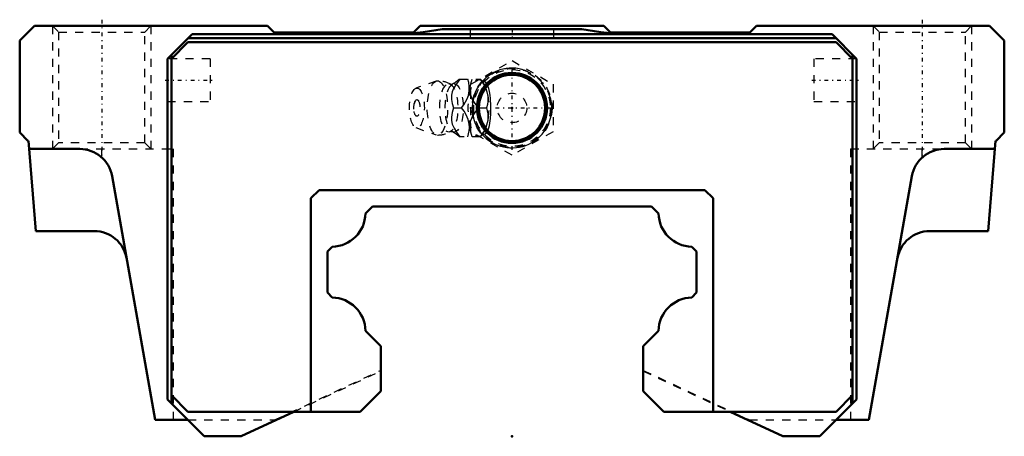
# Model space of a CAD drawing. Header units: millimetres. Extents: x -60 to 60, y 0 to 51.
import ezdxf

# ---------------------------------------------------------------- set-up
doc = ezdxf.new("R2010")
doc.units = ezdxf.units.MM
doc.linetypes.add('Center', pattern=[1.5, 0.45, -0.5, 0.05, -0.5])
doc.linetypes.add('Dashed', pattern=[2, 1, -1])
for name, color, linetype, lineweight in [('2d ConnectionPoints', 7, 'Continuous', 50), ('AM_0', 7, 'Continuous', 50), ('AM_5', 3, 'Continuous', 25), ('AM_7', 7, 'Center', 25), ('AM_9', 6, 'Dashed', 25)]:
    doc.layers.add(name, color=color, linetype=linetype, lineweight=lineweight)

# ---------------------------------------------------------------- blocks, each defined once
blk = doc.blocks.new('1_03q9rlee357ac13486ke0g1di________0_in_HSR45C1SS_GK__BLOCK_1B_PT1_8__2')
at = {"layer": 'AM_5', "linetype": 'Dashed'}
blk.add_arc((0, 40), 4.28, 75, 15, dxfattribs=at)
at = {"layer": 'AM_7'}
for p, q in [((0, 34.88), (0, 45.12)), ((-5.12, 40), (5.12, 40))]:
    blk.add_line(p, q, dxfattribs=at)
at = {"layer": 'AM_9'}
for p, q in [((-5, 42.89), (0, 45.77)), ((0, 45.77), (5, 42.89)), ((-9.25, 43.27), (-11.71, 42.4)), ((-6.42, 43.5), (-3.85, 43.5)), ((-3.56, 43.15), (-3.85, 43.5)), ((-5, 37.11), (-5, 42.89)), ((5, 42.89), (5, 37.11)), ((-7.13, 40), (-6.14, 40)), ((-4.1, 40), (-3.12, 40)), ((-11.71, 37.6), (-9.25, 36.73)), ((-3.85, 36.5), (-6.42, 36.5)), ((0, 34.23), (-5, 37.11)), ((-3.85, 36.5), (-3.56, 36.85)), ((5, 37.11), (0, 34.23))]:
    blk.add_line(p, q, dxfattribs=at)
for points in [[(-6.37, 43.5), (-6.77, 42.95), (-7.11, 42.37), (-7.28, 41.96), (-7.37, 41.54), (-7.37, 41.04), (-7.29, 40.55), (-7.13, 40)], [(-6.41, 43.51), (-6.44, 43.47), (-6.63, 43.31), (-6.86, 43.14), (-7.13, 42.96), (-7.26, 42.88)], [(-6.14, 40), (-5.89, 40.36), (-5.66, 40.73), (-5.47, 41.13), (-5.32, 41.53), (-5.21, 42.09), (-5.21, 42.66), (-5.28, 43.09), (-5.39, 43.5)], [(-4.1, 40), (-4.5, 40.55), (-4.84, 41.13), (-5.01, 41.54), (-5.1, 41.96), (-5.1, 42.46), (-5.02, 42.95), (-4.86, 43.5)], [(-3.87, 43.5), (-3.62, 43.14), (-3.39, 42.77), (-3.2, 42.37), (-3.05, 41.97), (-2.94, 41.41), (-2.94, 40.84), (-3, 40.41), (-3.12, 40)], [(-7.26, 42.88), (-7.26, 42.88), (-7.29, 42.87), (-7.35, 42.86), (-7.43, 42.87), (-7.47, 42.88), (-7.48, 42.88)], [(-3.56, 36.84), (-3.51, 36.82), (-3.38, 36.81), (-3.25, 36.86), (-3.13, 36.96), (-3.02, 37.12), (-2.92, 37.32), (-2.84, 37.56), (-2.76, 37.85), (-2.71, 38.16), (-2.64, 38.73), (-2.6, 39.32), (-2.59, 40.23), (-2.63, 41.14), (-2.67, 41.57), (-2.73, 41.99), (-2.82, 42.38), (-2.93, 42.71), (-3.05, 42.93), (-3.19, 43.09), (-3.31, 43.17), (-3.43, 43.19), (-3.56, 43.16)], [(-7.13, 40), (-7.29, 39.45), (-7.38, 38.87), (-7.37, 38.46), (-7.28, 38.04), (-7.06, 37.54), (-6.77, 37.05), (-6.37, 36.5)], [(-5.39, 36.5), (-5.29, 36.86), (-5.22, 37.23), (-5.2, 37.63), (-5.22, 38.03), (-5.36, 38.59), (-5.6, 39.16), (-5.85, 39.59), (-6.14, 40)], [(-4.86, 36.5), (-5.02, 37.05), (-5.11, 37.63), (-5.1, 38.04), (-5.01, 38.46), (-4.8, 38.96), (-4.5, 39.45), (-4.1, 40)], [(-3.12, 40), (-3.02, 39.64), (-2.95, 39.27), (-2.93, 38.87), (-2.95, 38.47), (-3.09, 37.91), (-3.33, 37.34), (-3.58, 36.91), (-3.87, 36.5)], [(-7.48, 37.12), (-7.47, 37.12), (-7.43, 37.13), (-7.36, 37.14), (-7.29, 37.13), (-7.26, 37.12), (-7.26, 37.12)], [(-7.26, 37.12), (-7.06, 37), (-6.81, 36.83), (-6.6, 36.67), (-6.43, 36.51), (-6.41, 36.5)]]:
    blk.add_lwpolyline(points, dxfattribs=at)
for radius in [4.88, 4.8, 4.67, 4.06, 1.8]:
    blk.add_circle((0, 40), radius, dxfattribs=at)
for centre, radius, start, end in [((-9.09, 40), 3.3, 60.8606, 90), ((-10.18, 40), 1.82, 153.7155, 206.2845), ((-9.09, 40), 3.3, 270, 299.1394)]:
    blk.add_arc(centre, radius, start, end, dxfattribs=at)
for centre, major_axis in [((-9.09, 40), (0, 3.3)), ((-11.59, 40), (0, 2.42)), ((-7.71, 40), (0, 2.94)), ((-7.04, 40), (0, 2.94)), ((-11.59, 40), (0, 1.01))]:
    blk.add_ellipse(centre, major_axis=major_axis, ratio=0.374607, dxfattribs=at)
for major_axis, start_param, end_param in [((0, 3.44), 5.871519, 9.836445), ((0, -3.44), 0.411667, 2.729926)]:
    blk.add_ellipse((-4.08, 40), major_axis=major_axis, ratio=0.374607, start_param=start_param, end_param=end_param, dxfattribs=at)
blk = doc.blocks.new('2_HSR45CSSB_PT1_811_S_0_in_HSR45C1SS_GK__BLOCK_1B_PT1_8__2')
at = {"layer": 'AM_0'}
for p, q in [((-58.2, 50), (-60, 48.2)), ((-29.8, 50), (-58.2, 50)), ((-29, 49.2), (-29.8, 50)), ((-12, 49.2), (-29, 49.2)), ((-11.2, 50), (-12, 49.2)), ((11.2, 50), (-11.2, 50)), ((8.5, 49.6), (-8.5, 49.6)), ((12, 49.2), (11.2, 50)), ((29, 49.2), (12, 49.2)), ((29.8, 50), (29, 49.2)), ((58.2, 50), (29.8, 50)), ((60, 48.2), (58.2, 50)), ((-60, 48.2), (-60, 37)), ((-42, 46), (-39, 49)), ((-39.5, 48), (-41.5, 46)), ((-39.5, 48.5), (39.5, 48.5)), ((39.5, 48), (-39.5, 48)), ((-39, 49), (39, 49)), ((39, 49), (42, 46)), ((41.5, 46), (39.5, 48)), ((60, 37), (60, 48.2)), ((-42, 4.5), (-42, 46)), ((-41.5, 46.5), (-41.5, 4)), ((41.5, 46.5), (41.5, 4)), ((42, 46), (42, 4.5)), ((-60, 37), (-59, 36)), ((-59, 36), (-58.92, 36)), ((-58.92, 36), (-58.04, 25)), ((58.04, 25), (58.92, 36)), ((58.92, 36), (59, 36)), ((59, 36), (60, 37)), ((-52.68, 35), (-58.84, 35)), ((58.84, 35), (52.68, 35)), ((-48.74, 31.7), (-43.5, 2)), ((43.5, 2), (48.74, 31.7)), ((-23.5, 30), (-24.5, 29)), ((23.5, 30), (-23.5, 30)), ((24.5, 29), (23.5, 30)), ((-24.5, 29), (-24.5, 3)), ((24.5, 3), (24.5, 29)), ((-17, 28), (-17.86, 27.14)), ((17, 28), (-17, 28)), ((17.86, 27.14), (17, 28)), ((-58.04, 25), (-50.92, 25)), ((50.92, 25), (58.04, 25)), ((-21.91, 23.09), (-22.5, 22.5)), ((22.5, 22.5), (21.91, 23.09)), ((-22.5, 22.5), (-22.5, 17.5)), ((22.5, 17.5), (22.5, 22.5)), ((-22.5, 17.5), (-21.91, 16.91)), ((21.91, 16.91), (22.5, 17.5)), ((-17.86, 12.86), (-16, 11)), ((16, 11), (17.86, 12.86)), ((-16, 11), (-16, 5.5)), ((16, 5.5), (16, 11)), ((-41.5, 5), (-39.5, 3)), ((-16, 5.5), (-18.5, 3)), ((16, 5.5), (18.5, 3)), ((39.5, 3), (41.5, 5)), ((-42, 4.5), (-37.5, 0)), ((37.5, 0), (42, 4.5)), ((-39.5, 3), (-18.5, 3)), ((-33.02, 0), (-26.59, 3)), ((18.5, 3), (39.5, 3)), ((26.59, 3), (33.02, 0)), ((-43.5, 2), (-39.5, 2)), ((39.5, 2), (43.5, 2)), ((-37.5, 0), (-33.02, 0)), ((33.02, 0), (37.5, 0))]:
    blk.add_line(p, q, dxfattribs=at)
for radius in [4.27, 4.04]:
    blk.add_circle((0, 40), radius, dxfattribs=at)
for centre, radius, start, end in [((-14.76, 82), 33, 270, 280.9425), ((14.76, 82), 33, 259.0575, 270), ((-52.68, 31), 4, 10.0108, 90), ((52.68, 31), 4, 90, 169.9892), ((-21.99, 27.22), 4.13, 271.1227, 358.8774), ((21.99, 27.22), 4.13, 181.1226, 268.8773), ((-50.92, 21), 4, 10.0108, 90), ((50.92, 21), 4, 90, 169.9892), ((-21.99, 12.78), 4.13, 1.0886, 88.9114), ((21.99, 12.78), 4.13, 91.0886, 178.9114)]:
    blk.add_arc(centre, radius, start, end, dxfattribs=at)
at = {"layer": 'AM_5', "linetype": 'Dashed'}
for p, q in [((-56, 50), (-56, 35)), ((-44, 50), (-44, 35)), ((44, 50), (44, 35)), ((56, 50), (56, 35))]:
    blk.add_line(p, q, dxfattribs=at)
at = {"layer": 'AM_5'}
blk.add_arc((0, 40), 4.86, 75, 15, dxfattribs=at)
at = {"layer": 'AM_7'}
for p, q in [((-50, 50.75), (-50, 34.25)), ((50, 50.75), (50, 34.25)), ((0, 49.65), (0, 48.55)), ((-42.26, 43.4), (-36.54, 43.4)), ((36.54, 43.4), (42.26, 43.4))]:
    blk.add_line(p, q, dxfattribs=at)
at = {"layer": 'AM_9'}
for p, q in [((-56, 50), (-55.25, 49.25)), ((-55.25, 49.25), (-55.25, 35.75)), ((-55.25, 49.25), (-44.75, 49.25)), ((-44.75, 49.25), (-44, 50)), ((-44.75, 35.75), (-44.75, 49.25)), ((-5.1, 49.6), (-5.1, 48.6)), ((5.1, 48.6), (5.1, 49.6)), ((44, 50), (44.75, 49.25)), ((44.75, 49.25), (44.75, 35.75)), ((44.75, 49.25), (55.25, 49.25)), ((55.25, 49.25), (56, 50)), ((55.25, 35.75), (55.25, 49.25)), ((-5.1, 48.6), (5.1, 48.6)), ((-36.8, 46), (-42, 46)), ((-36.8, 46), (-36.8, 40.8)), ((42, 46), (36.8, 46)), ((36.8, 46), (36.8, 40.8)), ((-42, 40.8), (-36.8, 40.8)), ((36.8, 40.8), (42, 40.8)), ((-55.25, 35.75), (-56, 35)), ((-44.75, 35.75), (-55.25, 35.75)), ((-52.68, 35), (-41.25, 35)), ((-50, 33.97), (-50, 35)), ((-44, 35), (-44.75, 35.75)), ((-41.25, 2), (-41.25, 35)), ((41.25, 35), (52.68, 35)), ((41.25, 35), (41.25, 2)), ((44.75, 35.75), (44, 35)), ((55.25, 35.75), (44.75, 35.75)), ((50, 33.97), (50, 35)), ((56, 35), (55.25, 35.75)), ((-28.93, 2), (-16, 8.03)), ((-26.59, 3), (-16, 7.94)), ((16, 8.03), (28.93, 2)), ((16, 7.94), (26.59, 3)), ((-39.5, 2), (-28.93, 2)), ((28.93, 2), (39.5, 2))]:
    blk.add_line(p, q, dxfattribs=at)

msp = doc.modelspace()

# ---------------------------------------------------------------- linework, layer by layer
at = {"layer": '2d ConnectionPoints'}
for p in [(0, 40), (0, 40), (0, 0)]:
    msp.add_point(p, dxfattribs=at)

# ---------------------------------------------------------------- block references
for name in ['2_HSR45CSSB_PT1_811_S_0_in_HSR45C1SS_GK__BLOCK_1B_PT1_8__2', '1_03q9rlee357ac13486ke0g1di________0_in_HSR45C1SS_GK__BLOCK_1B_PT1_8__2']:
    msp.add_blockref(name, (0, 0))

doc.saveas('drawing.dxf')
